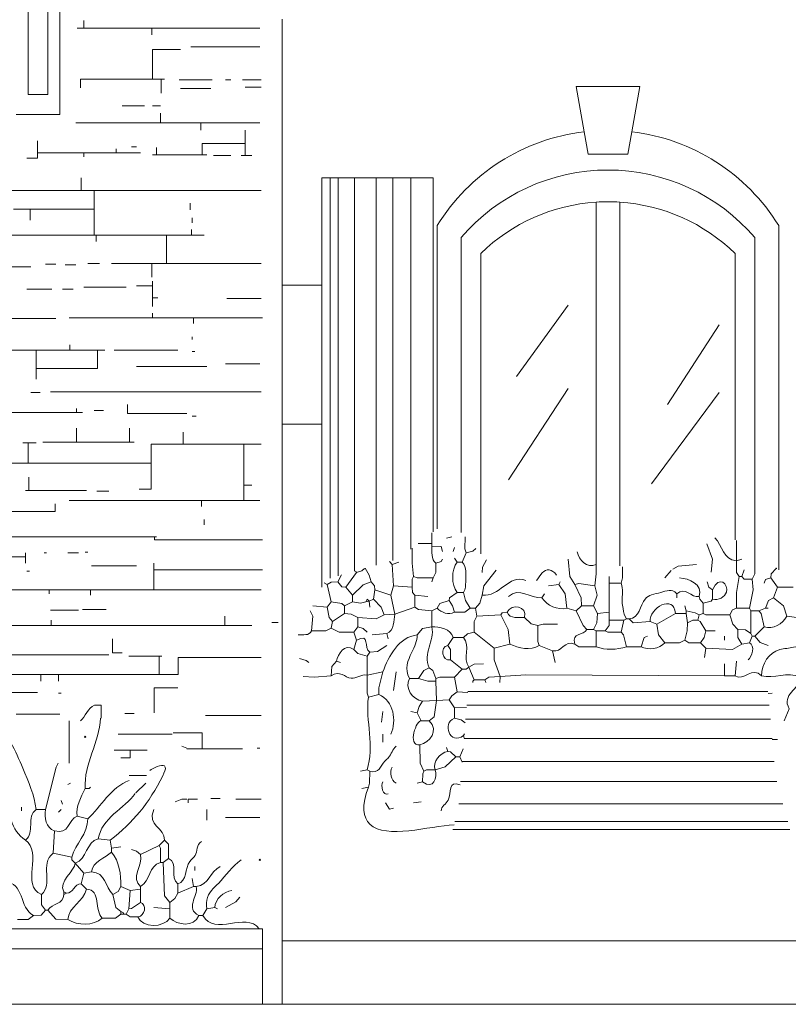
# Model space of a CAD drawing. Header units: millimetres. Extents: x 0 to 19989, y 0 to 8213.
# Tile 22 of 26: x 16492 to 18681, y 0 to 2804. Entities that reach past the tile are written whole.
import ezdxf

# ---------------------------------------------------------------- set-up
doc = ezdxf.new("R2010")
doc.units = ezdxf.units.MM
for name, color, linetype, lineweight in [('ARCH', 7, 'Continuous', 13), ('GLASS', 7, 'Continuous', 13), ('GROUND', 7, 'Continuous', 13), ('LOUVERS', 7, 'Continuous', 13), ('MASONRY', 7, 'Continuous', 13), ('PLANTS', 7, 'Continuous', 13), ('WINDOWS', 7, 'Continuous', 13)]:
    doc.layers.add(name, color=color, linetype=linetype, lineweight=lineweight)

msp = doc.modelspace()

# ---------------------------------------------------------------- linework, layer by layer
at = {"layer": 'ARCH', "color": 7, "lineweight": 13}
for p, q in [((16606.3, 3382.4), (16606.3, 2533.9)), ((16515.8, 2590.5), (16515.8, 3337.1)), ((16572.4, 3337.1), (16572.4, 2590.5)), ((17239.8, 2805.4), (17239.8, 2047.5)), ((16572.4, 2590.5), (16515.8, 2590.5)), ((16606.3, 2533.9), (16481.9, 2533.9)), ((17239.8, 2047.5), (17239.8, 1651.6)), ((17239.8, 2047.5), (17352.9, 2047.5)), ((17239.8, 1651.6), (17239.8, 181)), ((17239.8, 1651.6), (17352.9, 1651.6)), ((17768.1, 890.3), (18623.1, 890.3)), ((17765, 851.6), (18626.5, 851.6)), ((17761.8, 812), (18630.1, 812)), ((17757.4, 756.4), (18635.1, 756.4)), ((17752.2, 691.8), (18640.8, 691.8)), ((17747.7, 634.3), (18648.4, 634.3)), ((17742.6, 571.1), (18665.7, 571.1)), ((17731.3, 520.4), (18679.6, 520.4)), ((18685.8, 497.7), (17725.8, 497.7)), ((12115.4, 214.9), (17183.3, 214.9)), ((17183.3, 214.9), (17183.3, 158.4)), ((17239.8, 181), (17509.8, 181)), ((17239.8, 0), (17239.8, 181)), ((17648.5, 181), (19389.1, 181)), ((12115.4, 158.4), (17183.3, 158.4)), ((17183.3, 158.4), (17183.3, 0))]:
    msp.add_line(p, q, dxfattribs=at)
at = {"layer": 'GLASS', "color": 7, "lineweight": 13}
for p, q in [((17907.2, 1787.3), (18054.3, 1991)), ((18337.1, 1708.1), (18484.2, 1934.4)), ((17884.6, 1493.2), (18054.3, 1753.4)), ((18291.9, 1481.9), (18484.2, 1742.1))]:
    msp.add_line(p, q, dxfattribs=at)
at = {"layer": 'GROUND', "color": 7, "lineweight": 13}
for p, q in [((12115.4, 0), (17183.3, 0)), ((17183.3, 0), (17239.8, 0)), ((17239.8, 0), (19423.1, 0))]:
    msp.add_line(p, q, dxfattribs=at)
at = {"layer": 'LOUVERS', "color": 7, "lineweight": 13}
for p, q in [((17352.9, 2352.9), (17375.8, 2352.9)), ((17352.9, 2047.5), (17352.9, 2352.9)), ((17375.8, 2352.9), (17399.4, 2352.9)), ((17375.8, 2352.9), (17375.8, 1213.6)), ((17399.4, 2352.9), (17445.4, 2352.9)), ((17399.4, 2352.9), (17399.4, 1220.2)), ((17445.4, 2352.9), (17507.1, 2352.9)), ((17445.4, 2352.9), (17445.4, 1233)), ((17507.1, 2352.9), (17554.9, 2352.9)), ((17507.1, 2352.9), (17507.1, 1250.1)), ((17554.9, 2352.9), (17606.1, 2352.9)), ((17554.9, 2352.9), (17554.9, 1263.4)), ((17606.1, 2352.9), (17669.7, 2352.9)), ((17606.1, 2352.9), (17606.1, 1296.4)), ((17669.7, 2352.9), (17669.7, 1345.3)), ((17352.9, 1651.6), (17352.9, 2047.5)), ((17352.9, 1187.8), (17352.9, 1651.6))]:
    msp.add_line(p, q, dxfattribs=at)
at = {"layer": 'MASONRY', "color": 7, "lineweight": 13}
for p, q in [((16674.2, 2779), (16655.4, 2779)), ((16674.2, 2801.7), (16674.2, 2779)), ((16674.2, 2779), (16868.4, 2779)), ((16868.4, 2779), (17175.7, 2779)), ((16868.4, 2760.2), (16868.4, 2779)), ((17175.7, 2726.2), (16979.6, 2726.2)), ((16870.3, 2633.9), (16870.3, 2718.7)), ((16949.5, 2718.7), (16870.3, 2718.7)), ((16665, 2609.4), (16665, 2633.9)), ((16665, 2633.9), (16870.3, 2633.9)), ((16870.3, 2633.9), (16894.8, 2633.9)), ((16894.8, 2594.3), (16894.8, 2633.9)), ((16904.2, 2633.9), (16894.8, 2633.9)), ((16945.7, 2632), (17040, 2632)), ((17036.2, 2607.5), (16949.5, 2607.5)), ((17092.8, 2632), (17077.7, 2632)), ((17126.7, 2632), (17179.5, 2632)), ((17179.5, 2611.2), (17134.2, 2611.2)), ((16847.7, 2558.4), (16783.6, 2558.4)), ((16870.3, 2558.4), (16892.9, 2558.4)), ((16892.9, 2537.7), (16892.9, 2509.4)), ((16892.9, 2509.4), (16651.6, 2509.4)), ((17007.9, 2509.4), (16892.9, 2509.4)), ((17007.9, 2509.4), (17007.9, 2488.7)), ((17007.9, 2509.4), (17175.7, 2509.4)), ((17134.2, 2488.7), (17134.2, 2450.9)), ((16542.2, 2458.5), (16542.2, 2424.6)), ((16810, 2441.6), (16825, 2441.6)), ((16881.6, 2418.9), (16881.6, 2439.7)), ((17134.2, 2450.9), (17011.7, 2450.9)), ((17011.7, 2450.9), (17011.7, 2418.9)), ((17134.2, 2417), (17134.2, 2450.9)), ((16542.2, 2409.6), (16542.2, 2424.6)), ((16542.2, 2424.6), (16674.2, 2424.6)), ((16674.2, 2424.6), (16674.2, 2413.3)), ((16766.6, 2424.6), (16674.2, 2424.6)), ((16766.6, 2424.6), (16766.6, 2435.9)), ((16766.6, 2424.6), (16776, 2424.6)), ((16776, 2424.6), (16836.4, 2424.6)), ((16881.6, 2418.9), (16870.3, 2418.9)), ((16881.6, 2418.9), (17011.7, 2418.9)), ((17024.9, 2418.9), (17011.7, 2418.9)), ((17043.7, 2417), (17092.8, 2417)), ((17134.2, 2417), (17122.9, 2417)), ((17153.1, 2417), (17134.2, 2417)), ((16512.1, 2409.6), (16542.2, 2409.6)), ((16666.7, 2317.1), (16666.7, 2352.9)), ((16666.7, 2317.1), (16459.3, 2317.1)), ((16666.7, 2317.1), (16704.4, 2317.1)), ((16704.4, 2317.1), (16704.4, 2263.7)), ((17179.5, 2317.1), (16704.4, 2317.1)), ((16977.8, 2281.3), (16977.8, 2262.4)), ((16508.3, 2263.7), (16474.4, 2263.7)), ((16521.5, 2263.7), (16508.3, 2263.7)), ((16521.5, 2263.7), (16521.5, 2232.3)), ((16521.5, 2263.7), (16704.4, 2263.7)), ((16704.4, 2190.2), (16704.4, 2263.7)), ((16983.4, 2239.8), (16983.4, 2224.7)), ((16704.4, 2190.2), (16217.9, 2190.2)), ((16704.4, 2190.2), (16710, 2190.2)), ((16710, 2190.2), (16710, 2171.9)), ((16909.9, 2190.2), (16710, 2190.2)), ((16909.9, 2190.2), (16909.9, 2109.7)), ((16909.9, 2190.2), (16981.5, 2190.2)), ((16981.5, 2190.2), (16981.5, 2205.9)), ((16981.5, 2190.2), (17017.3, 2190.2)), ((16595, 2107.8), (16564.9, 2107.8)), ((16651.6, 2106), (16621.4, 2106)), ((16685.5, 2109.7), (16719.5, 2109.7)), ((16868.4, 2109.7), (16753.4, 2109.7)), ((16868.4, 2070.1), (16868.4, 2109.7)), ((16868.4, 2109.7), (16909.9, 2109.7)), ((16909.9, 2109.7), (17179.5, 2109.7)), ((16523.4, 2100.3), (16464.9, 2100.3)), ((16870.3, 2045.6), (16870.3, 2058.8)), ((16583.7, 2036.2), (16512.1, 2036.2)), ((16613.9, 2036.2), (16644, 2036.2)), ((16794.9, 2041.9), (16674.2, 2041.9)), ((16825, 2045.6), (16870.3, 2045.6)), ((16870.3, 2011.7), (16870.3, 2045.6)), ((16870.3, 2011.7), (16885.4, 2011.7)), ((16870.3, 2011.7), (16870.3, 1987.2)), ((17179.5, 2009.8), (17081.4, 2009.8)), ((16870.3, 1955.1), (16870.3, 1968.3)), ((16595, 1953.2), (16357.5, 1953.2)), ((16870.3, 1955.1), (16632.7, 1955.1)), ((16870.3, 1955.1), (16987.2, 1955.1)), ((17183.3, 1955.1), (16987.2, 1955.1)), ((16987.2, 1938.2), (16987.2, 1955.1)), ((16983.4, 1892.9), (16983.4, 1900.5)), ((16376.3, 1862.8), (16538.5, 1862.8)), ((16538.5, 1862.8), (16538.5, 1810.6)), ((16538.5, 1862.8), (16634.6, 1862.8)), ((16634.6, 1877.8), (16634.6, 1862.8)), ((16713.8, 1862.8), (16634.6, 1862.8)), ((16713.8, 1862.8), (16713.8, 1810.6)), ((16713.8, 1862.8), (16734.5, 1862.8)), ((16941.9, 1862.7), (16760.9, 1862.7)), ((16983.4, 1859), (16991, 1859)), ((17077.7, 1823.2), (17175.7, 1823.2)), ((16538.5, 1779.8), (16538.5, 1810.6)), ((16713.8, 1810.6), (16538.5, 1810.6)), ((16825, 1815.6), (17024.9, 1815.6)), ((16523.4, 1742.1), (16549.8, 1742.1)), ((17179.5, 1744), (16579.9, 1744)), ((16383.9, 1685.5), (16653.5, 1685.5)), ((16653.5, 1685.5), (16653.5, 1696.8)), ((16670.4, 1685.5), (16653.5, 1685.5)), ((16704.4, 1691.2), (16730.8, 1691.2)), ((16799.2, 1681.8), (16799.2, 1708.1)), ((16813.7, 1681.8), (16799.2, 1681.8)), ((16968.3, 1681.8), (16813.7, 1681.8)), ((16994.7, 1674.2), (16983.4, 1674.2)), ((16653.5, 1640.3), (16653.5, 1600.7)), ((16804.3, 1600.7), (16804.3, 1640.3)), ((16957, 1594.9), (16957, 1629)), ((16500.8, 1598.8), (16515.8, 1598.8)), ((16538.5, 1598.8), (16515.8, 1598.8)), ((16515.8, 1598.8), (16515.8, 1541)), ((16653.5, 1600.7), (16557.3, 1600.7)), ((16804.3, 1600.7), (16653.5, 1600.7)), ((16804.3, 1600.7), (16817.5, 1600.7)), ((16866.5, 1541), (16866.5, 1594.9)), ((16866.5, 1594.9), (16957, 1594.9)), ((17130.5, 1594.9), (16957, 1594.9)), ((17130.5, 1594.9), (17130.5, 1493.2)), ((17179.5, 1594.9), (17130.5, 1594.9)), ((16206.6, 1541), (16515.8, 1541)), ((16866.5, 1541), (16515.8, 1541)), ((16866.5, 1541), (16866.5, 1466.9)), ((16517.7, 1463), (16517.7, 1500.8)), ((17130.5, 1493.2), (17130.5, 1478.1)), ((16517.7, 1463), (16508.3, 1463)), ((16681.7, 1463), (16517.7, 1463)), ((16745.9, 1461.2), (16711.9, 1461.2)), ((16866.5, 1466.9), (16832.6, 1466.9)), ((17130.5, 1434.8), (17130.5, 1478.1)), ((17153.1, 1478.1), (17130.5, 1478.1)), ((16632.7, 1434.8), (17009.8, 1434.8)), ((17009.8, 1434.8), (17009.8, 1417.8)), ((17009.8, 1434.8), (17130.5, 1434.8)), ((17175.7, 1434.8), (17130.5, 1434.8)), ((16387.6, 1402.8), (16593.1, 1402.8)), ((16593.1, 1402.8), (16593.1, 1425.3)), ((17017.3, 1380.1), (17017.3, 1365)), ((16876, 1331.1), (16278.3, 1331.1)), ((16876, 1322.2), (16876, 1331.1)), ((16881.6, 1331.1), (16876, 1331.1)), ((16911.8, 1322.2), (16876, 1322.2)), ((16949.5, 1322.2), (16911.8, 1322.2)), ((17183.3, 1322.2), (16949.5, 1322.2)), ((16508.3, 1274.5), (15829.6, 1274.5)), ((16508.3, 1285.8), (16508.3, 1274.5)), ((16508.3, 1274.5), (16508.3, 1255.7)), ((16568.6, 1285.8), (16561.1, 1285.8)), ((16629, 1285.8), (16659.1, 1285.8)), ((16685.5, 1287.7), (16678, 1287.7)), ((16696.8, 1248.1), (16825, 1248.1)), ((16874.1, 1255.7), (16874.1, 1236.8)), ((16874.1, 1236.8), (16874.1, 1180.2)), ((16874.1, 1236.8), (17183.3, 1236.8)), ((16519.6, 1233), (16512.1, 1233)), ((16576.2, 1180.2), (16242.5, 1180.2)), ((16576.2, 1180.2), (16576.2, 1168.9)), ((16576.2, 1180.2), (16693.1, 1180.2)), ((16693.1, 1165.2), (16693.1, 1180.2)), ((16693.1, 1180.2), (16874.1, 1180.2)), ((17179.5, 1180.2), (16874.1, 1180.2)), ((16579.9, 1121.8), (16659.1, 1121.8)), ((16670.4, 1123.7), (16738.3, 1123.7)), ((16581.8, 1078.4), (16581.8, 1093.5)), ((17075.8, 1104.8), (17075.8, 1078.4)), ((16349.9, 1078.4), (16581.8, 1078.4)), ((16581.8, 1078.4), (17075.8, 1078.4)), ((17153.1, 1078.4), (17075.8, 1078.4)), ((17228.5, 1087.3), (17209.7, 1087.3)), ((16755.8, 1040.7), (16755.8, 1001.1)), ((16450.5, 995.5), (16745.9, 995.5)), ((16755.8, 1001.1), (16783.6, 1001.1)), ((16889.1, 991.7), (16802.4, 991.7)), ((16889.1, 939.1), (16889.1, 991.7)), ((16896.7, 991.7), (16889.1, 991.7)), ((16943.7, 939.1), (16943.7, 987.9)), ((16943.7, 987.9), (17179.5, 987.9)), ((16289.6, 939.1), (16551.7, 939.1)), ((16551.7, 939.1), (16551.7, 920.1)), ((16551.7, 939.1), (16602.6, 939.1)), ((16602.6, 920.1), (16602.6, 939.1)), ((16889.1, 939.1), (16602.6, 939.1)), ((16889.1, 939.1), (16943.7, 939.1)), ((16874.7, 829.6), (16874.7, 901.1)), ((16874.7, 901.1), (16892.9, 901.1)), ((16892.9, 901.1), (16941.9, 901.1)), ((16542.2, 888), (16451.7, 888)), ((16602.6, 886.1), (16610.1, 886.1)), ((16705, 851.8), (16724.3, 851.8)), ((16724.3, 851.8), (16724.3, 815)), ((16481.9, 825.8), (16606.3, 825.8)), ((16817.5, 827.7), (16791.1, 827.7)), ((17021.1, 822), (17179.5, 822)), ((16633.1, 687), (16633.1, 806.7)), ((16772.2, 769.2), (16926.3, 769.2)), ((16968.3, 772.9), (17011.7, 772.9)), ((17011.7, 772.9), (17011.7, 727.8)), ((17175.7, 729.6), (17168.2, 729.6)), ((16763.8, 724), (16806.2, 724)), ((16806.2, 701.4), (16779.8, 701.4)), ((16806.2, 724), (16806.2, 701.4)), ((16855.2, 724), (16806.2, 724)), ((17011.7, 727.8), (16968.3, 727.8)), ((17126.7, 727.8), (17011.7, 727.8)), ((16804, 651.5), (16853.5, 651.5)), ((16998.5, 584.5), (16972.1, 584.5)), ((16972.1, 573.2), (16972.1, 584.5)), ((17062.6, 586.4), (17036.2, 586.4)), ((17179.5, 584.5), (17107.8, 584.5)), ((17024.9, 554.3), (17024.9, 524.1)), ((17077.7, 531.7), (17175.7, 531.7))]:
    msp.add_line(p, q, dxfattribs=at)
at = {"layer": 'PLANTS', "color": 7, "lineweight": 13}
for points in [[(17665.9, 1342.4), (17665.9, 1312.2)], [(17722.5, 1331.1), (17707.4, 1327.3)], [(17760.4, 1331.2), (17760.2, 1297.1), (17764, 1285.8)], [(18533.2, 1263.2), (18533.1, 1320.3)], [(17613.1, 1217.9), (17609.3, 1255.7), (17609.5, 1299)], [(17626.7, 1312.2), (17665.9, 1312.2)], [(17665.9, 1304.7), (17665.9, 1312.2)], [(17696.1, 1289.6), (17692.2, 1303.5), (17665.9, 1304.7)], [(17726.2, 1289.6), (17730, 1300.9)], [(17764, 1285.8), (17782.8, 1290.6), (17791.3, 1297.8)], [(18448.8, 1311.2), (18465.2, 1267), (18461.5, 1230.5)], [(17696.1, 1267), (17692.2, 1260.5), (17677.2, 1255.7)], [(17730, 1270.7), (17737.6, 1259.4)], [(17764, 1285.8), (17752.6, 1259.4)], [(17821.4, 1265.4), (17810.3, 1244.3), (17809.2, 1229.3)], [(18073.2, 1195.3), (18059.1, 1217.9), (18054.3, 1267)], [(18133.5, 1251.9), (18133.5, 1270.7)], [(18533.2, 1263.2), (18548.3, 1267)], [(18533.2, 1263.2), (18533.3, 1229.3), (18540.7, 1217.9)], [(18578.4, 1210.4), (18586, 1225.5), (18586, 1283.9)], [(17448, 1233.7), (17451, 1229.3)], [(17451, 1229.3), (17466.1, 1234.3), (17473.6, 1240.8)], [(17492.5, 1202.9), (17487.6, 1221.7), (17476.1, 1241.5)], [(17552.8, 1251.9), (17545, 1260.6)], [(17552.8, 1251.9), (17571.6, 1259.4)], [(17552.8, 1251.9), (17556.6, 1191.6)], [(17669.7, 1214.2), (17677.1, 1229.3), (17677.2, 1255.7)], [(17752.6, 1259.4), (17737.6, 1259.4)], [(17809.2, 1165.2), (17814.2, 1191.6), (17848.9, 1235.8)], [(18133.5, 1251.9), (18133.5, 1225.5), (18129.7, 1191.6)], [(18208.8, 1245.6), (18208.9, 1214.2), (18205.1, 1199.1)], [(18329.6, 1214.2), (18347, 1234.8)], [(18352.1, 1238.6), (18367.3, 1247.1), (18420.1, 1251.9)], [(18555.8, 1236.8), (18548.3, 1217.9)], [(18646.3, 1240.6), (18632.4, 1225.5), (18631.2, 1214.2)], [(18646.3, 1242.4), (18646.3, 1240.6)], [(18646.3, 1240.6), (18648.7, 1240.8)], [(17408, 1222.6), (17398.2, 1202.9)], [(17451, 1229.3), (17420.8, 1187.8)], [(17613.1, 1217.9), (17609.5, 1210.4), (17609.3, 1187.8)], [(17613.1, 1217.9), (17624.4, 1214.3), (17669.7, 1214.2)], [(17665.9, 1202.9), (17669.7, 1214.2)], [(18171.2, 1217.9), (18171.2, 1199.1)], [(18533.2, 1127.5), (18533.3, 1172.7), (18540.7, 1217.9)], [(18548.3, 1217.9), (18540.7, 1217.9)], [(18578.4, 1210.4), (18555.8, 1210.6), (18548.3, 1217.9)], [(18578.4, 1210.4), (18581, 1180.2), (18570.9, 1127.5)], [(18631.2, 1214.2), (18616.3, 1209.4), (18612.4, 1199.1)], [(18631.2, 1214.2), (18650.1, 1187.8)], [(17359, 1199.9), (17368, 1195.3)], [(17368, 1195.3), (17379.3, 1201.8), (17398.2, 1202.9)], [(17368, 1195.3), (17379.3, 1146.3)], [(17420.8, 1187.8), (17409.5, 1189), (17398.2, 1202.9)], [(17439.7, 1165.2), (17420.8, 1187.8)], [(17492.5, 1202.9), (17469.8, 1194.1), (17439.7, 1165.2)], [(17492.5, 1202.9), (17502.6, 1191.6), (17503.8, 1180.2)], [(17500, 1153.8), (17503.8, 1180.2)], [(17549, 1165.2), (17503.8, 1180.2)], [(17549, 1165.2), (17556.6, 1191.6)], [(17556.6, 1191.6), (17609.3, 1187.8)], [(17616.9, 1165.2), (17610.5, 1172.7), (17609.3, 1187.8)], [(18027.9, 1195.3), (17997.7, 1191.6)], [(18031.7, 1202.9), (18027.9, 1195.3)], [(18027.9, 1195.3), (18045.7, 1168.9), (18050.5, 1127.5)], [(18129.7, 1191.6), (18084.5, 1197.9), (18073.2, 1195.3)], [(18073.2, 1195.3), (18091, 1157.6), (18092, 1135)], [(18129.7, 1191.6), (18137.1, 1165.2), (18125.9, 1135)], [(18205.1, 1199.1), (18171.2, 1199.1)], [(18465.3, 1180.2), (18455.2, 1187.8), (18450.2, 1202.9)], [(18465.3, 1180.2), (18465.3, 1153.8)], [(18638.8, 1157.6), (18650.1, 1187.8)], [(18695.3, 1187.8), (18650.1, 1187.8)], [(17439.7, 1165.2), (17439.7, 1146.3)], [(17477.4, 1146.3), (17481.1, 1153.8), (17486.8, 1148.2)], [(17500, 1153.8), (17486.8, 1148.2)], [(17530.2, 1108.6), (17521.4, 1131.2), (17500, 1153.8)], [(17560.3, 1110.5), (17549, 1165.2)], [(17616.9, 1165.2), (17654.6, 1161.4)], [(17616.9, 1131.2), (17616.9, 1165.2)], [(17681, 1127.5), (17688.7, 1141.5), (17714.9, 1150.1)], [(17737.6, 1172.7), (17716.1, 1157.5), (17714.9, 1150.1)], [(17730, 1116.1), (17725.1, 1135), (17714.9, 1150.1)], [(17737.6, 1172.7), (17756.4, 1172.7)], [(17756.4, 1172.7), (17761.2, 1150.1), (17775.3, 1127.5)], [(17809.2, 1165.2), (17802.6, 1142.5), (17790.3, 1127.5)], [(17978.9, 1157.6), (17986.4, 1168.9)], [(18363.5, 1157.6), (18363.5, 1168.9)], [(18427.6, 1161.4), (18428.8, 1153.8), (18438.9, 1142.5)], [(18465.3, 1153.8), (18461.4, 1147.5), (18438.9, 1142.5)], [(18638.8, 1157.6), (18624.7, 1149.9), (18616.1, 1127.5)], [(18638.8, 1157.6), (18667.7, 1135), (18676.5, 1104.8)], [(17368, 1131.2), (17326.5, 1135)], [(17368, 1131.2), (17379.3, 1146.3)], [(17368, 1131.2), (17373, 1101.1), (17383.1, 1089.7)], [(17417, 1135), (17409.5, 1141.3), (17379.3, 1146.3)], [(17417, 1135), (17439.7, 1146.3)], [(17417, 1112.4), (17417, 1135)], [(17477.4, 1146.3), (17462.3, 1142.5), (17439.7, 1146.3)], [(17477.4, 1146.3), (17486.8, 1148.2)], [(17488.7, 1131.2), (17486.8, 1148.2)], [(17560.3, 1110.5), (17616.9, 1131.2)], [(17665.9, 1119.9), (17628.2, 1123.8), (17616.9, 1131.2)], [(17681, 1127.5), (17665.9, 1119.9)], [(17730, 1116.1), (17760.2, 1116.3), (17775.3, 1127.5)], [(17775.3, 1127.5), (17790.3, 1127.5)], [(17794.1, 1104.8), (17790.3, 1127.5)], [(18076.9, 1119.9), (18050.5, 1127.5)], [(18076.9, 1119.9), (18092, 1135)], [(18092, 1135), (18125.9, 1135)], [(18137.3, 1112.4), (18125.9, 1135)], [(18386.1, 1135), (18389.9, 1119.9)], [(18438.9, 1142.5), (18438.9, 1112.4)], [(18533.2, 1127.5), (18522, 1123.5), (18514.3, 1108.6)], [(18533.2, 1127.5), (18570.9, 1127.5)], [(18570.9, 1127.5), (18574.7, 1119.9)], [(18597.3, 1119.9), (18616.1, 1127.5)], [(18616.1, 1127.5), (18623.7, 1127.5)], [(17319, 1119.9), (17326.4, 1104.8), (17322.8, 1063.3)], [(17417, 1112.4), (17383.1, 1089.7)], [(17417, 1112.4), (17435.9, 1111.3), (17454.8, 1101.1)], [(17530.2, 1108.6), (17507.5, 1097.4), (17454.8, 1101.1)], [(17454.8, 1101.1), (17454.8, 1074.7)], [(17530.2, 1108.6), (17560.3, 1110.5)], [(17665.9, 1074.7), (17665.9, 1119.9)], [(17794.1, 1104.8), (17786.7, 1089.7), (17786.6, 1059.6)], [(17794.1, 1104.8), (17862, 1108.6)], [(17880.8, 1116.1), (17865.9, 1114.9), (17862, 1108.6)], [(17862, 1108.6), (17883.6, 1067.1), (17888.4, 1025.6)], [(17929.9, 1101.1), (17948.7, 1083.4), (17967.6, 1078.4)], [(18076.9, 1119.9), (18096.8, 1078.4), (18107.1, 1067.1)], [(18137.3, 1112.4), (18136.2, 1086), (18125.9, 1067.1)], [(18137.3, 1112.4), (18171.2, 1116.1)], [(18159.9, 1063.3), (18171.2, 1078.4), (18171.2, 1093.5)], [(18171.2, 1093.5), (18171.2, 1116.1)], [(18212.7, 1093.5), (18171.2, 1093.5)], [(18212.7, 1093.5), (18205.1, 1059.6)], [(18212.7, 1093.5), (18220.2, 1097.3)], [(18227.8, 1097.3), (18220.2, 1097.3)], [(18227.8, 1097.3), (18239.1, 1086.1), (18288.1, 1089.7)], [(18359.7, 1112.4), (18306.9, 1082.2)], [(18389.9, 1112.4), (18359.7, 1112.4)], [(18427.6, 1108.6), (18416.3, 1114.9), (18389.9, 1119.9)], [(18389.9, 1112.4), (18389.9, 1119.9)], [(18389.9, 1112.4), (18393.7, 1086)], [(18423.8, 1093.5), (18408.8, 1093.4), (18393.7, 1086)], [(18423.8, 1093.5), (18427.6, 1108.6)], [(18423.8, 1093.5), (18430.3, 1089.6), (18446.5, 1063.3)], [(18427.6, 1108.6), (18438.9, 1112.4)], [(18514.3, 1108.6), (18446.5, 1108.7), (18438.9, 1112.4)], [(18514.3, 1108.6), (18523.1, 1082.2), (18537, 1067.1)], [(18597.3, 1119.9), (18574.7, 1119.9)], [(18574.7, 1055.8), (18574.7, 1119.9)], [(18597.3, 1119.9), (18603.6, 1112.4), (18612.4, 1074.7)], [(18778.3, 1097.3), (18733, 1097.4), (18676.5, 1104.8)], [(17379.3, 1070.9), (17364.3, 1063.5), (17322.8, 1063.3)], [(17379.3, 1070.9), (17383.1, 1089.7)], [(17379.3, 1070.9), (17402, 1059.7), (17443.4, 1059.6)], [(17454.8, 1074.7), (17443.4, 1059.6)], [(17454.8, 1074.7), (17469.8, 1069.7), (17481.1, 1059.6)], [(17665.9, 1074.7), (17639.5, 1069.8), (17624.4, 1052)], [(18024.1, 1082.2), (17982.7, 1082.1), (17967.6, 1078.4)], [(17971.3, 1021.9), (17967.7, 1033.2), (17967.6, 1078.4)], [(18107.1, 1067.1), (18125.9, 1067.1)], [(18125.9, 1067.1), (18133.5, 1063.3)], [(18306.9, 1082.2), (18288.1, 1089.7)], [(18329.6, 1029.4), (18311.8, 1052), (18306.9, 1082.2)], [(18386.1, 1037), (18393.5, 1063.3), (18393.7, 1086)], [(18574.7, 1055.8), (18559.6, 1065.9), (18537, 1067.1)], [(18537, 1067.1), (18537.1, 1044.5), (18548.3, 1025.6)], [(18586, 1048.3), (18612.4, 1074.7)], [(17451, 1037), (17443.4, 1059.6)], [(17496.2, 1052), (17537.7, 1055.8)], [(17537.7, 1055.8), (17541.5, 1040.7)], [(17711.2, 1021.9), (17726.2, 1044.5)], [(17756.4, 1044.5), (17726.2, 1044.5)], [(17786.6, 1059.6), (17767.7, 1054.6), (17756.4, 1044.5)], [(17786.6, 1059.6), (17843.1, 1014.3)], [(18159.9, 1063.3), (18133.5, 1063.3)], [(18133.5, 1018.1), (18133.5, 1063.3)], [(18159.9, 1063.3), (18167.4, 1059.7), (18205.1, 1059.6)], [(18220.2, 1018.1), (18211.5, 1052), (18205.1, 1059.6)], [(18280.5, 1048.3), (18270.3, 1044.3), (18261.7, 1018.1)], [(18431.4, 1029.4), (18441.5, 1044.5), (18446.5, 1063.3)], [(18446.5, 1063.3), (18472.9, 1063.3)], [(18499.2, 1048.3), (18499.2, 1037)], [(18570.9, 1029.4), (18578.4, 1048.3)], [(18574.7, 1055.8), (18578.4, 1048.3)], [(18586, 1048.3), (18578.4, 1048.3)], [(18586, 1048.3), (18601.1, 1030.6), (18623.7, 1021.9)], [(17451, 1037), (17443.4, 1010.6)], [(17481.1, 991.7), (17454.8, 998.4), (17443.4, 1010.6)], [(17488.7, 1003), (17511.3, 1004.1), (17537.7, 1021.9)], [(17718.7, 980.4), (17718.5, 1010.6), (17711.2, 1021.9)], [(17843.1, 1014.3), (17888.4, 1025.6)], [(17843.1, 1014.3), (17843.3, 980.4), (17860.1, 933.3)], [(17971.3, 1021.9), (18009, 1006.8)], [(18133.5, 1018.1), (18084.5, 1018.3), (18073.2, 1025.6)], [(18220.2, 1018.1), (18261.7, 1018.1)], [(18329.6, 1029.4), (18371, 1029.6), (18386.1, 1037)], [(18431.4, 1029.4), (18397.4, 1029.6), (18386.1, 1037)], [(18431.4, 1029.4), (18446.5, 1014.3)], [(18442.7, 987.9), (18446.5, 1014.3)], [(18548.3, 1025.6), (18521.9, 1010.7), (18446.5, 1014.3)], [(18570.9, 1029.4), (18548.3, 1025.6)], [(17315.2, 972.9), (17307.7, 979.2), (17288.8, 984.2)], [(17488.7, 1003), (17481.1, 991.7)], [(17481.1, 937), (17481.1, 991.7)], [(18016.6, 972.9), (18009, 1006.8)], [(17394.4, 976.6), (17380.5, 961.5), (17379.3, 935.1)], [(17394.4, 976.6), (17405.7, 972.9)], [(17658.4, 957.8), (17643.4, 950.1), (17628.2, 927.6)], [(17658.4, 957.8), (17668.5, 950.2), (17677.2, 927.6)], [(17718.7, 980.4), (17752.6, 954)], [(17730, 931.4), (17752.6, 954)], [(17752.6, 954), (17763.9, 954.2), (17771.5, 959.7)], [(17771.5, 959.7), (17786.6, 968.9), (17813, 969.1)], [(17771.5, 959.7), (17786.6, 923.8)], [(18499.2, 935.1), (18499.2, 969.1)], [(18533.2, 976.6), (18529.4, 935.1)], [(17379.3, 935.1), (17330.3, 931.4), (17299.2, 933.2)], [(17481.1, 937), (17526.4, 946.5)], [(17481.1, 937), (17481.3, 886.1), (17484.9, 874.8)], [(17526.4, 946.5), (17515.2, 901.2), (17515.1, 882.4)], [(17556.6, 893.7), (17564.1, 946.5)], [(17628.2, 927.6), (17601.8, 927.6)], [(17677.2, 920.1), (17654.6, 920.2), (17628.2, 927.6)], [(17730, 931.4), (17688.5, 931.2), (17677.2, 927.6)], [(17677.2, 920.1), (17677.2, 927.6)], [(17737.6, 889.9), (17730, 931.4)], [(17816.7, 923.8), (17828.1, 931.2), (17860.1, 933.3)], [(17859.2, 916.3), (17860.1, 933.3)], [(18499.2, 935.1), (17933.6, 937.7), (17860.1, 933.3)], [(18499.2, 935.1), (18529.4, 935.1)], [(17677.2, 920.1), (17679.1, 865.4)], [(17786.6, 923.8), (17783, 919.9), (17782.9, 916.3)], [(17816.7, 923.8), (17786.6, 923.8)], [(17820, 916.3), (17816.7, 923.8)], [(17484.9, 874.8), (17515.1, 882.4)], [(17737.6, 889.9), (17722.5, 878.6), (17714.9, 867.3)], [(17737.6, 889.9), (17767.9, 887.4)], [(18635, 886.1), (18623.5, 885)], [(17624.4, 829.6), (17629.3, 848.4), (17639.5, 863.5)], [(17679.1, 865.4), (17639.5, 863.5)], [(17658.4, 806.9), (17672.3, 818.3), (17679.1, 865.4)], [(17679.1, 865.4), (17714.9, 867.3)], [(17730, 844.6), (17714.9, 867.3)], [(17730, 844.6), (17764.5, 844.8)], [(17730, 844.6), (17730, 814.5)], [(17522.6, 803.2), (17526.4, 833.3)], [(17624.4, 829.6), (17605.6, 833.3)], [(17624.4, 829.6), (17635.7, 806.9)], [(17761, 801.2), (17748.9, 809.7), (17730, 814.5)], [(18684, 840.9), (18668.9, 806.9)], [(17658.4, 806.9), (17635.7, 806.9)], [(16928.6, 772.9), (16968.3, 772.9)], [(17526.4, 769.2), (17526.4, 746.6)], [(17756.4, 765.5), (17758.5, 770.4)], [(17756.4, 765.5), (17757.5, 757.8)], [(16968.3, 729.4), (16953.2, 735.3)], [(17632, 739.1), (17632.1, 686.3), (17643.3, 663.7)], [(17707.4, 731.5), (17711.2, 720.2)], [(18635.3, 754.1), (18638.8, 754.1), (18650.1, 754.1)], [(16760.9, 724), (16763.8, 724)], [(17675.3, 667.4), (17703.6, 676.2), (17733.8, 705.1)], [(17733.8, 705.1), (17718.7, 719), (17711.2, 720.2)], [(17745.1, 705.1), (17733.8, 705.1)], [(17745.1, 705.1), (17755.1, 727.6)], [(17745.1, 705.1), (17752.1, 689.8)], [(16564.9, 554.3), (16596.1, 675), (16601.3, 687)], [(17462.3, 663.7), (17481.1, 667.4)], [(17488.7, 663.7), (17481.1, 667.4)], [(17484.9, 618.4), (17488.5, 629.7), (17488.7, 663.7)], [(17643.3, 663.7), (17639.7, 656.1), (17639.5, 633.5)], [(17675.3, 667.4), (17650.8, 667.3), (17643.3, 663.7)], [(16636.5, 629.7), (16629, 625.9)], [(16693.1, 618.4), (16689.3, 614.6), (16678, 614.6)], [(16823, 602.3), (16851.4, 629.7)], [(17466.1, 614.6), (17484.9, 618.4)], [(17624.4, 629.7), (17639.5, 633.5)], [(16497, 550.5), (16497, 561.8)], [(16613.9, 569.4), (16610.1, 580.7)], [(16934.4, 576.9), (16953.2, 584.3), (16968.3, 584.4)], [(17556.6, 558.1), (17545.3, 555.7), (17533.9, 573.2)], [(17613.1, 573.2), (17635.7, 576.9)], [(16564.9, 554.3), (16538.5, 554.3)], [(16610.1, 554.3), (16602.6, 546.8)], [(16685.5, 527.9), (16655.4, 535.4)], [(16591.2, 494), (16587.5, 429.9)], [(16715.7, 471.3), (16749.6, 467.6)], [(16749.6, 467.6), (16753.4, 444.9)], [(16779.8, 448.7), (16753.4, 444.9)], [(16836.4, 426.1), (16889.1, 452.5)], [(16904.2, 467.6), (16889.1, 452.5)], [(16892.9, 403.5), (16892.8, 444.9), (16889.1, 452.5)], [(16915.5, 414.8), (16915.4, 456.3), (16904.2, 467.6)], [(16587.5, 429.9), (16640.3, 418.6)], [(16753.4, 433.6), (16753.4, 444.9)], [(16810, 441.2), (16825, 436.3), (16836.4, 426.1)], [(16649.7, 401.6), (16640.3, 411), (16640.3, 418.6)], [(16674.2, 373.3), (16649.7, 401.6)], [(16892.9, 403.5), (16900.5, 403.5)], [(16915.5, 414.8), (16900.5, 403.5)], [(16919.3, 290.3), (16904.4, 309.2), (16900.5, 403.5)], [(16674.2, 373.3), (16666.7, 343.1)], [(16674.2, 373.3), (16696.8, 377.1)], [(16991, 380.8), (16991, 392.2)], [(16681.7, 328.1), (16666.7, 343.1)], [(16941.9, 343.1), (16941.9, 316.7)], [(16987.2, 335.6), (16983.4, 358.2)], [(16553.5, 313), (16553.7, 282.8), (16564.9, 267.7)], [(16625.2, 316.7), (16617.6, 320.5)], [(16617.6, 313), (16617.6, 320.5)], [(16625.2, 316.7), (16617.6, 313)], [(16757.2, 313), (16772.1, 321.6), (16779.8, 335.6)], [(16779.8, 264), (16765.9, 275.3), (16757.2, 313)], [(16806.2, 324.3), (16779.8, 335.6)], [(16802.4, 271.5), (16806.2, 324.3)], [(16836.4, 328.1), (16806.2, 324.3)], [(16836.4, 328.1), (16836.4, 335.6)], [(16836.4, 328.1), (16836.4, 290.3)], [(16919.3, 290.3), (16934.2, 301.7), (16941.9, 316.7)], [(16987.2, 335.6), (16941.9, 316.7)], [(16987.2, 335.6), (16994.7, 335.6)], [(16802.4, 271.5), (16810, 272.7), (16836.4, 290.3)], [(16919.3, 290.3), (16919.3, 271.5)], [(17077.7, 275.3), (17107.8, 291.4), (17119.2, 305.4)], [(16485.7, 241.3), (16515.8, 241.5), (16530.9, 252.6)], [(16564.9, 267.7), (16553.4, 253.8), (16530.9, 252.6)], [(16564.9, 267.7), (16572.4, 267.7)], [(16629, 241.3), (16595, 242.5), (16572.4, 267.7)], [(16779.8, 256.4), (16764.7, 245.3), (16727, 245.1)], [(16779.8, 264), (16787.3, 260.2), (16787.3, 256.4)], [(16779.8, 256.4), (16779.8, 264)], [(16779.8, 256.4), (16787.3, 256.4)], [(16794.9, 256.4), (16787.3, 256.4)], [(16794.9, 256.4), (16802.4, 271.5)], [(16794.9, 256.4), (16806.2, 249), (16828.8, 248.9)], [(16874.1, 275.3), (16919.3, 271.5)], [(16919.3, 271.5), (16919.3, 245.1)], [(17013.6, 252.6), (17002.3, 252.6)], [(17013.6, 252.6), (17024.9, 271.5)], [(17047.5, 275.3), (17024.9, 271.5)], [(17047.5, 275.3), (17055.1, 271.5)], [(17509.8, 181), (17648.5, 181)]]:
    msp.add_lwpolyline(points, dxfattribs=at)
for points in [[(16676.1, 761.7), (16678, 763.6), (16679.9, 761.7), (16678, 759.8)], [(17173.8, 411), (17175.7, 412.9), (17177.6, 411), (17175.7, 409.1)]]:
    msp.add_lwpolyline(points, close=True, dxfattribs=at)
for points in [[(18533.2, 1263.2), (18495, 1264.8), (18494.7, 1307.5), (18471.6, 1328.3)], [(17665.9, 1304.7), (17666.2, 1289), (17663, 1267.1), (17677.2, 1255.7)], [(18133.5, 1251.9), (18107.7, 1240.5), (18084.2, 1265.3), (18080, 1288.6)], [(17737.6, 1172.7), (17721.4, 1195.1), (17720.6, 1236.7), (17737.6, 1259.4)], [(17809.2, 1165.2), (17858.3, 1158.3), (17885.1, 1226.4), (17933.6, 1206.6)], [(18427.6, 1161.4), (18437.6, 1196.6), (18398.4, 1212.3), (18371, 1214.2)], [(17978.9, 1157.6), (17946.1, 1155.7), (17914.6, 1189.1), (17884.6, 1161.4)], [(18171.2, 1199.1), (18171.2, 1171.4), (18171.2, 1143.8), (18171.2, 1116.1)], [(18427.6, 1161.4), (18403.1, 1156.2), (18388.5, 1191.2), (18363.5, 1168.9)], [(17978.9, 1157.6), (17994.5, 1134.3), (18023.4, 1122.2), (18050.5, 1127.5)], [(18359.7, 1112.4), (18356.2, 1170.6), (18283.6, 1127.3), (18288.1, 1089.7)], [(17730, 1116.1), (17713.4, 1107.4), (17693.6, 1115.9), (17681, 1127.5)], [(17880.8, 1116.1), (17891.8, 1142.8), (17939.5, 1134.1), (17929.9, 1101.1)], [(17560.3, 1110.5), (17558.1, 1093.2), (17558.3, 1064.3), (17537.7, 1055.8)], [(17880.8, 1116.1), (17887.2, 1095.8), (17916.3, 1103.1), (17929.9, 1101.1)], [(18612.4, 1074.7), (18637.9, 1067.6), (18664.8, 1082.3), (18676.5, 1104.8)], [(17665.9, 1074.7), (17675.4, 1034), (17638.1, 999.8), (17658.4, 957.8)], [(17665.9, 1074.7), (17686.7, 1074.6), (17720.1, 1069.9), (17726.2, 1044.5)], [(18107.1, 1067.1), (18097.8, 1047.4), (18063, 1061.3), (18073.2, 1025.6)], [(17285.1, 1052.2), (17296.6, 1053.3), (17318.2, 1048.2), (17322.8, 1063.3)], [(17488.7, 1003), (17469.5, 1014.8), (17492.5, 1057.7), (17451, 1037)], [(17526.4, 946.5), (17542.2, 992.1), (17572.8, 1046.2), (17624.4, 1052)], [(17771.5, 959.7), (17752.3, 985.7), (17776.7, 1020.1), (17756.4, 1044.5)], [(18073.2, 1025.6), (18043.3, 1038.6), (18036.7, 1000), (18009, 1006.8)], [(17394.4, 976.6), (17397.5, 997.3), (17417, 1028.5), (17443.4, 1010.6)], [(17718.7, 980.4), (17694.7, 977.1), (17687.4, 1017), (17711.2, 1021.9)], [(17971.3, 1021.9), (17946.1, 1006.3), (17913.2, 1013.8), (17888.4, 1025.6)], [(18220.2, 1018.1), (18192.4, 1009.9), (18160.8, 1007.4), (18133.5, 1018.1)], [(18329.6, 1029.4), (18314.2, 1011.1), (18282.3, 1007.1), (18261.7, 1018.1)], [(18570.9, 1029.4), (18587, 1021.1), (18577.9, 990.6), (18567.1, 980.4)], [(18604.8, 935.1), (18579.3, 964.3), (18553.3, 918.5), (18529.4, 935.1)], [(17601.8, 927.6), (17588.3, 901), (17609.8, 867.5), (17639.5, 863.5)], [(18604.8, 935.1), (18639.8, 926.1), (18679.5, 949), (18714.2, 931.4)], [(18684, 840.9), (18659.5, 884.3), (18715, 895), (18714.2, 931.4)], [(17484.9, 874.8), (17476.7, 807), (17503.1, 734.6), (17481.1, 667.4)], [(17515.1, 882.4), (17557.3, 863.1), (17566.2, 807.9), (17549, 769.2)], [(16664.8, 806.7), (16678.5, 818.3), (16685.8, 845.1), (16705, 851.4)], [(16721.8, 815), (16719.1, 746.5), (16675, 684.3), (16678, 614.6)], [(17756.4, 765.5), (17716.7, 736), (17693.7, 800.7), (17730, 814.5)], [(17632, 739.1), (17593.7, 733.9), (17623.1, 812.9), (17635.7, 806.9)], [(17632, 739.1), (17659.3, 745.2), (17687.5, 779.4), (17658.4, 806.9)], [(17675.3, 667.4), (17666.7, 691.2), (17688.9, 715.7), (17711.2, 720.2)], [(17564.1, 629.7), (17548.6, 638.2), (17544.6, 660.2), (17552.8, 675)], [(17675.3, 667.4), (17682.4, 647), (17670.5, 609.2), (17639.5, 633.5)], [(16685.5, 527.9), (16723, 562.4), (16751.9, 618.5), (16804, 637)], [(17541.5, 599.5), (17525.9, 591.2), (17519.7, 623.4), (17526.4, 633.5)], [(16459.3, 595.8), (16455.3, 550.4), (16468, 493.6), (16508.3, 467.6)], [(16655.4, 535.4), (16651.9, 563.6), (16666.1, 590.3), (16678, 614.6)], [(16715.7, 471.3), (16724.6, 529.3), (16790.7, 558.5), (16820.9, 600.3)], [(16538.5, 554.3), (16509.3, 534.4), (16536.7, 488.9), (16508.3, 467.6)], [(16591.2, 494), (16565.5, 502.8), (16561.7, 532), (16564.9, 554.3)], [(16591.2, 494), (16632.9, 480.8), (16629, 526.5), (16655.4, 535.4)], [(16874.1, 554.3), (16852, 509.1), (16906.2, 502.4), (16904.2, 467.6)], [(16685.5, 527.9), (16686.9, 484.9), (16649.4, 458), (16640.3, 418.6)], [(16553.5, 313), (16494.2, 337.5), (16558.1, 433.5), (16508.3, 467.6)], [(16715.7, 471.3), (16680.7, 462.9), (16684.4, 413.1), (16649.7, 401.6)], [(16553.5, 313), (16590, 340), (16546.7, 400.9), (16587.5, 429.9)], [(16753.4, 433.6), (16736.2, 417.5), (16699.6, 406.4), (16696.8, 377.1)], [(16753.4, 433.6), (16776, 406.7), (16780.3, 369.2), (16779.8, 335.6)], [(16836.4, 335.6), (16806.1, 358.4), (16843.5, 395.3), (16836.4, 426.1)], [(16649.7, 401.6), (16650.4, 381.6), (16599.8, 348.8), (16617.6, 320.5)], [(16892.9, 403.5), (16859, 395.3), (16864.7, 351.3), (16836.4, 335.6)], [(16915.5, 414.8), (16944.8, 403.2), (16918.3, 361.5), (16941.9, 343.1)], [(16757.2, 313), (16735, 334), (16737, 375), (16696.8, 377.1)], [(17062.6, 392.2), (17034.8, 378.6), (17030.2, 339.1), (16994.7, 335.6)], [(16449.8, 346.9), (16504.7, 350.3), (16490, 274), (16530.9, 252.6)], [(16625.2, 316.7), (16643.9, 315.5), (16647.7, 343), (16666.7, 343.1)], [(16617.6, 313), (16617.3, 282.3), (16583, 289.7), (16572.4, 267.7)], [(16681.7, 328.1), (16675.3, 292), (16630.5, 278.4), (16629, 241.3)], [(16681.7, 328.1), (16725.1, 325.2), (16703.3, 267.3), (16727, 245.1)], [(17002.3, 252.6), (16961.6, 274.1), (17000.8, 305.6), (16994.7, 335.6)], [(17047.5, 275.3), (17047.8, 301.2), (17073.2, 319.3), (17096.5, 324.3)], [(16828.8, 248.9), (16849.1, 250.4), (16854.5, 284.9), (16836.4, 290.3)], [(17002.3, 252.6), (16986.4, 218.4), (16942, 225.3), (16919.3, 245.1)], [(17013.6, 252.6), (17049.1, 191.5), (17134.3, 265.7), (17174.4, 215)], [(16727, 245.1), (16700.5, 222.9), (16657.7, 223.3), (16629, 241.3)], [(16919.3, 245.1), (16901.4, 218), (16840.8, 216.2), (16828.8, 248.9)]]:
    msp.add_open_spline(points, degree=3, dxfattribs=at)
for points, knots in [([(17756.4, 1172.7), (17761.9, 1182), (17761.9, 1211.1), (17765.5, 1244.2), (17752.6, 1259.4)], [0, 0, 0, 0, 0.353151, 1, 1, 1, 1]), ([(18020.4, 1221.7), (18008.6, 1241.4), (17980.9, 1239.2), (17969.7, 1212.4), (17963.8, 1206.6)], [0, 0, 0, 0, 0.631053, 1, 1, 1, 1]), ([(18465.3, 1180.2), (18484.6, 1224.5), (18528.6, 1175.5), (18481.9, 1149.4), (18465.3, 1153.8)], [0, 0, 0, 0, 0.60313, 1, 1, 1, 1]), ([(18205.1, 1199.1), (18212.1, 1182.2), (18205.1, 1157.7), (18211.2, 1122.8), (18213.8, 1105.3), (18220.2, 1097.3)], [0, 0, 0, 0, 0.505279, 0.692764, 1, 1, 1, 1]), ([(18227.8, 1097.3), (18257, 1099.2), (18259.2, 1147.9), (18291.8, 1167.8), (18326.4, 1172.4), (18349.2, 1185.7), (18363.5, 1168.9)], [0, 0, 0, 0, 0.422012, 0.556767, 0.71003, 1, 1, 1, 1]), ([(17624.4, 1052), (17624.3, 1034.5), (17604.5, 995.3), (17587.6, 955.4), (17601.8, 927.6)], [0, 0, 0, 0, 0.410329, 1, 1, 1, 1]), ([(18604.8, 935.1), (18604.3, 970.1), (18634.3, 1013.1), (18693, 1013.9), (18712, 1021.3), (18721.7, 1018.1)], [0, 0, 0, 0, 0.601318, 0.838675, 1, 1, 1, 1]), ([(17481.1, 937), (17464.6, 940.8), (17431.4, 910.8), (17402.8, 953.2), (17379.3, 935.1)], [0, 0, 0, 0, 0.443636, 1, 1, 1, 1]), ([(16538.5, 554.3), (16534, 595.7), (16495.1, 682.9), (16459.6, 771.5), (16416.9, 807.2)], [0, 0, 0, 0, 0.437159, 1, 1, 1, 1]), ([(17488.7, 663.7), (17514.8, 655.7), (17520.9, 685), (17549.5, 707.1), (17553.6, 726.1), (17564.1, 735.3)], [0, 0, 0, 0, 0.502359, 0.644892, 1, 1, 1, 1]), ([(16862.5, 666.1), (16871.3, 672.5), (16899.7, 685.9), (16909.6, 672), (16865, 578.3), (16815.2, 517.6), (16749.6, 467.6)], [0, 0, 0, 0, 0.140919, 0.162401, 0.249486, 1, 1, 1, 1]), ([(17484.9, 618.4), (17465.2, 567), (17478.4, 452.7), (17658.9, 507.4), (17729.1, 511.2)], [0, 0, 0, 0, 0.311515, 1, 1, 1, 1]), ([(17746.9, 624.7), (17709.1, 639.4), (17731.6, 580.8), (17692.1, 564), (17692.3, 550.5)], [0, 0, 0, 0, 0.641547, 1, 1, 1, 1]), ([(17009.8, 463.8), (16994.4, 453.7), (17000.8, 426.7), (16959.2, 397.8), (16969.2, 350.9), (16941.9, 343.1)], [0, 0, 0, 0, 0.317492, 0.477042, 1, 1, 1, 1]), ([(17122.9, 411), (17097, 393.8), (17075.8, 360.1), (17031.9, 320.9), (17019.7, 296.3), (17024.9, 271.5)], [0, 0, 0, 0, 0.526505, 0.644785, 1, 1, 1, 1])]:
    msp.add_open_spline(points, degree=3, knots=knots, dxfattribs=at)
at = {"layer": 'WINDOWS', "color": 7, "lineweight": 13}
for p, q in [((18076.9, 2613.1), (18257.9, 2613.1)), ((18099.6, 2484.6), (18076.9, 2613.1)), ((18257.9, 2613.1), (18235.2, 2484.6)), ((18110.9, 2420.8), (18099.6, 2484.6)), ((18235.2, 2484.6), (18224, 2420.8)), ((18224, 2420.8), (18110.9, 2420.8)), ((18133.5, 2284), (18133.5, 1270.7)), ((18201.4, 2284), (18201.4, 1248.1)), ((17681, 2217.2), (17681, 1354)), ((18653.8, 2217.2), (18653.8, 1237.3)), ((17748.9, 2183.3), (17748.9, 1343.5)), ((18586, 2183.3), (18586, 1283.9)), ((17805.4, 2138), (17805.4, 1282.6)), ((18529.4, 2138), (18529.4, 1322.8))]:
    msp.add_line(p, q, dxfattribs=at)
for centre, radius, start, end in [((18167.4, 1917.2), 571.5, 96.8159, 148.3352), ((18167.4, 1917.2), 571.5, 31.6648, 83.1841), ((18167.4, 1823.9), 551.6, 40.6463, 139.3537), ((18167.4, 1766), 519.1, 93.7488, 134.2189), ((18167.4, 1766), 519.1, 86.2512, 93.7488), ((18167.4, 1766), 519.1, 45.7811, 86.2512)]:
    msp.add_arc(centre, radius, start, end, dxfattribs=at)

doc.saveas('drawing.dxf')
